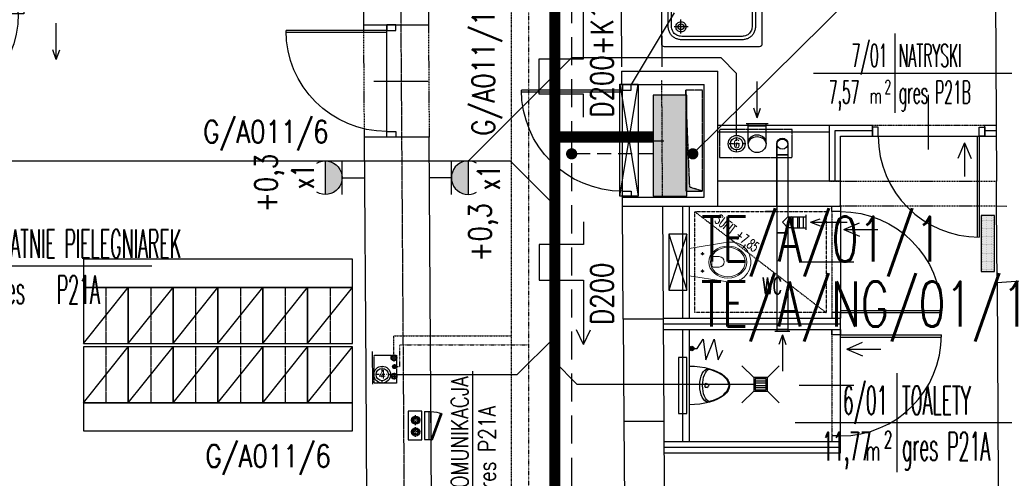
# Model space of a CAD drawing. Header units: inches. Extents: x -145354 to -97635, y 38777 to 78670.
# Tile 12 of 231: x -142732 to -141854, y 42170 to 42579. Entities that reach past the tile are written whole.
import ezdxf
from ezdxf.enums import TextEntityAlignment as Align

# ---------------------------------------------------------------- set-up
doc = ezdxf.new("R2010")
doc.units = ezdxf.units.IN
doc.header["$MEASUREMENT"] = 0
for name, pattern in [('00-inst$0$DASHDOT', [1, 0.5, -0.25, 0, -0.25]), ('CENTER', [2, 1.25, -0.25, 0.25, -0.25]), ('DASHDOT', [1, 0.5, -0.25, 0, -0.25]), ('DASHED', [0.75, 0.5, -0.25]), ('DASHED2', [0.375, 0.25, -0.125]), ('DIVIDE', [31.75, 12.7, -6.35, 0, -6.35, 0, -6.35])]:
    doc.linetypes.add(name, pattern=pattern)
doc.layers.get('0').update_dxf_attribs({"color": 101})
for name, color, linetype in [('Drz---drzwi', 5, 'Continuous'), ('E-OPIS_POM', 6, 'Continuous'), ('E35', 6, 'Continuous'), ('E50', 3, 'Continuous'), ('E50_kor', 3, 'Continuous'), ('E90_kor', 6, 'Continuous'), ('Ins-kan', 54, 'Continuous'), ('Ins-went', 141, 'Continuous'), ('Ins-went-opis', 141, 'Continuous'), ('Ins-wod', 152, 'Continuous'), ('Mco-piony', 10, 'Continuous'), ('Mks-podposadzkowa', 230, 'Continuous'), ('Mw-cr-rury', 160, 'DIVIDE'), ('Mw-wc-rury', 160, 'DASHDOT'), ('Mwk-odnośniki', 8, 'Continuous'), ('Okn---okna', 5, 'Continuous'), ('Os-osie glowne', 8, 'CENTER'), ('piony_K_nr', 240, 'Continuous'), ('Sc-cegla pelna', 32, 'Continuous'), ('Sc-gazobeton', 45, 'Continuous'), ('Sc-gk', 120, 'Continuous'), ('Sc-gk-hatch', 8, 'Continuous'), ('Sc-nad', 5, 'DASHED2'), ('Sc-silikat', 61, 'Continuous'), ('stelaż_wc', 64, 'Continuous'), ('Suf-widok', 8, 'Continuous'), ('W-otwor-strop', 126, 'Continuous'), ('Wyp-grzejniki', 56, 'Continuous'), ('Wyp-meble', 155, 'Continuous'), ('Wyp-sanitar', 131, 'Continuous')]:
    doc.layers.add(name, color=color, linetype=linetype)
doc.styles.add('dwg_opis podstawowy', font='romans.shx', dxfattribs={"width": 0.9})
doc.styles.add('KA wymiar', font='romans.shx', dxfattribs={"width": 0.6})
doc.styles.add('ROMANS', font='romans', dxfattribs={"width": 0.85})
doc.styles.add('TYTUL2', font='ARIAL.TTF')
doc.linetypes.add('BATTING', pattern='A,0.0001,-0.1,[134,ltypeshp.shx,S=0.1,R=0,X=-0.1,Y=0],-0.2,[134,ltypeshp.shx,S=0.1,R=180,X=0.1,Y=0],-0.1', length=0.4001)

# ---------------------------------------------------------------- blocks, each defined once
blk = doc.blocks.new('pow')
for p, q in [((0, 0.523), (0, -0.523)), ((-1.075, 0), (1.78, 0))]:
    blk.add_line(p, q)
at = {"style": 'KA wymiar', "width": 0.6}
for s, height, p in [('2', 0.18, (-0.139, -0.27)), ('m', 0.21, (-0.333, -0.401))]:
    blk.add_text(s, height=height, dxfattribs=at).set_placement(p)
at = {"style": 'KA wymiar'}
for tag, width, p in [('01', 0.7, (-0.131, 0.084)), ('000.00', 0.6, (-0.364, -0.401))]:
    blk.add_attdef(tag, text='', height=0.3, dxfattribs=dict(at, width=width)).set_placement(p, align=Align.RIGHT)
blk.add_attdef('POMIESZCZENIE', (0.071, 0.084), '', height=0.3, dxfattribs=at)
at = {"style": 'KA wymiar', "width": 0.8}
blk.add_attdef('POSADZKA', (0.071, -0.401), '', height=0.3, dxfattribs=at)
blk = doc.blocks.new('G1')
at = {"layer": 'E35'}
blk.add_hatch(color=256, dxfattribs=at).paths.add_polyline_path([(10, 22.85), (-10, 22.85, 1)])
for p, q in [((-10, 22.85), (10, 22.85)), ((10, 12.85), (-10, 12.85))]:
    blk.add_line(p, q, dxfattribs=at)
blk.add_arc((0, 22.85), 10, 150, 30, dxfattribs=at)
at = {"layer": 'E50'}
blk.add_line((0, 12.85), (0, 0), dxfattribs=at)
blk = doc.blocks.new('_kdfjgkfh')
at = {"linetype": 'Continuous'}
for p, q in [((40, 0), (0, 0)), ((0, 0), (0, -50)), ((0, -50), (40, 0)), ((40, -50), (40, 0)), ((0, -50), (40, -50))]:
    blk.add_line(p, q, dxfattribs=at)
at = {"linetype": 'DASHED', "ltscale": 0.2}
blk.add_line((20, 0), (20, -50), dxfattribs=at)
blk = doc.blocks.new('_0630_DRZWI_90')
at = {"ltscale": 7}
for p, q in [((5, 8), (5, 98)), ((6.8, 8), (6.8, 97.98))]:
    blk.add_line(p, q, dxfattribs=at)
at = {"ltscale": 25}
for p, q in [((50, 19.7), (50, -28.9)), ((5, 8), (0, 8)), ((0, 8), (5, 8)), ((0, 0), (0, 8)), ((5, 0), (0, 0)), ((5, 0), (0, 0)), ((95, 8), (5, 8)), ((5, 8), (5, 0)), ((95, 8), (95, 0)), ((100, 8), (95, 8)), ((95, 0), (100, 0)), ((95, 0), (100, 0)), ((100, 0), (100, 8))]:
    blk.add_line(p, q, dxfattribs=at)
at = {"ltscale": 7}
blk.add_arc((5, 8), 90, 0, 90, dxfattribs=at)
blk = doc.blocks.new('_0630_pisuar')
at = {"linetype": 'Continuous'}
for p, q in [((-17.24, 0), (17.24, 0)), ((-1.75, -15.85), (-0.88, -17.02)), ((-0.87, -14.1), (0.87, -14.1)), ((1.75, -15.85), (0.88, -17.02))]:
    blk.add_line(p, q, dxfattribs=at)
for centre, start, end in [((-0.87, -15.2), 90, 216.88227), ((0, -16.36), 216.88227, 323.11773), ((0.87, -15.2), 323.11773, 90)]:
    blk.add_arc(centre, 1.09, start, end, dxfattribs=at)
for centre, major_axis, ratio, start_param, end_param in [((0, 0), (0, -36), 0.478823, 4.712389, 7.853982), ((0, -16.84), (-14.92, 0), 0.492275, 3.141593, 6.283185), ((0, -19.29), (-14.92, 0), 0.492275, 3.348063, 6.076813)]:
    blk.add_ellipse(centre, major_axis=major_axis, ratio=ratio, start_param=start_param, end_param=end_param, dxfattribs=at)
blk.add_spline([(-14.92, -16.84), (-5.95, -32.9), (0.03, -35.33), (5.88, -32.9), (14.92, -16.84)], degree=3, dxfattribs=at)
blk = doc.blocks.new('_ODWODNIENIE_KRATKA')
for p, q in [((-12, 0), (-22.61, 10.61)), ((0, 0), (10.61, 10.61)), ((-11, -2.99), (-1, -2.99)), ((-1, -4.99), (-11, -4.99)), ((-11, -6.99), (-1, -6.99)), ((-22.61, -22.6), (-12, -11.99)), ((-1, -8.99), (-11, -8.99)), ((10.61, -22.6), (0, -11.99))]:
    blk.add_line(p, q)
for points in [[(0, -11.99), (0, 0), (-12, 0), (-12, -11.99)], [(-1, -10.99), (-1, -1), (-11, -1), (-11, -10.99)]]:
    blk.add_lwpolyline(points, close=True)
blk = doc.blocks.new('_gslkflhklgj')
at = {"linetype": '00-inst$0$DASHDOT', "ltscale": 5}
for p, q in [((7.5, 0), (-7.5, 0)), ((0, -7.5), (0, 7.5))]:
    blk.add_line(p, q, dxfattribs=at)
for radius in [7.5, 5.5]:
    blk.add_circle((0, 0), radius)
blk = doc.blocks.new('_KOLO_WC_PODWIESZONE')
at = {"lineweight": 0}
for p, q in [((-12.21, 0), (-17.15, -30.7)), ((-12.21, 0), (12.21, 0)), ((12.21, 0), (17.15, -30.7)), ((-8.01, -11.98), (-9.42, -11.98)), ((-8.01, -11.98), (-8.01, -10.54)), ((-8.01, -11.98), (-6.53, -11.98)), ((-8.01, -11.98), (-8.01, -13.41)), ((7.49, -11.98), (6.08, -11.98)), ((7.49, -11.98), (7.49, -10.54)), ((7.49, -11.98), (8.97, -11.98)), ((7.49, -11.98), (7.49, -13.41)), ((-4.44, -21.51), (-4.44, -26.77)), ((-3.5, -20.21), (4, -20.21)), ((4.94, -21.51), (4.94, -26.77)), ((-17.15, -30.7), (-17.82, -35.14)), ((17.15, -30.7), (17.82, -35.14)), ((-17.82, -35.14), (-17.77, -39.69)), ((-17.77, -39.69), (-17.51, -41.08)), ((-17.51, -41.08), (-17.12, -42.53)), ((-17.12, -42.53), (-16.6, -43.93)), ((17.12, -42.53), (16.6, -43.93)), ((17.51, -41.08), (17.12, -42.53)), ((17.77, -39.69), (17.51, -41.08)), ((17.82, -35.14), (17.77, -39.69)), ((-16.6, -43.93), (-15.97, -45.29)), ((-15.97, -45.29), (-15.22, -46.59)), ((-15.22, -46.59), (-14.37, -47.83)), ((-14.37, -47.83), (-13.41, -48.99)), ((-13.41, -48.99), (-11.77, -50.6)), ((-11.77, -50.6), (-10, -51.94)), ((-10, -51.94), (-8.71, -52.72)), ((10, -51.94), (8.71, -52.72)), ((11.77, -50.6), (10, -51.94)), ((13.41, -48.99), (11.77, -50.6)), ((14.37, -47.83), (13.41, -48.99)), ((15.22, -46.59), (14.37, -47.83)), ((15.97, -45.29), (15.22, -46.59)), ((16.6, -43.93), (15.97, -45.29)), ((-8.71, -52.72), (-6.54, -53.77)), ((-6.54, -53.77), (-5.07, -54.25)), ((-5.07, -54.25), (-3.02, -54.72)), ((-3.02, -54.72), (-1.52, -54.92)), ((-1.52, -54.92), (0, -55)), ((1.52, -54.92), (0, -55)), ((3.02, -54.72), (1.52, -54.92)), ((5.07, -54.25), (3.02, -54.72)), ((6.54, -53.77), (5.07, -54.25)), ((8.71, -52.72), (6.54, -53.77))]:
    blk.add_line(p, q, dxfattribs=at)
for centre, radius, start, end in [((-3.24, -21.39), 1.2, 102.23395, 185.88986), ((3.75, -21.39), 1.2, 354.11014, 77.76605), ((0.25, -26.54), 4.7, 182.80221, 357.19779)]:
    blk.add_arc(centre, radius, start, end, dxfattribs=at)
for major_axis, ratio in [((0, -17), 0.838235), ((0, -15.54), 0.845174)]:
    blk.add_ellipse((0.05, -34.5), major_axis=major_axis, ratio=ratio, dxfattribs=at)
for centre in [(-8.01, -11.98), (7.49, -11.98)]:
    blk.add_ellipse(centre, major_axis=(0.599, 0.599), ratio=1, start_param=5.497787, end_param=11.780972, dxfattribs=at)
blk = doc.blocks.new('brod_90x90')
at = {"layer": 'Wyp-sanitar'}
for points in [[(17.53, -14.96), (17.53, 70.05), (17.32, 71.02), (16.77, 71.8), (15.96, 72.31), (14.99, 72.5), (-69.94, 72.5), (-70.9, 72.31), (-71.71, 71.79), (-72.27, 71.01), (-72.47, 70.05), (-72.47, -14.96), (-72.27, -15.95), (-71.73, -16.75), (-70.93, -17.3), (-69.94, -17.5), (14.99, -17.5), (15.99, -17.3), (16.79, -16.76), (17.33, -15.95)], [(-53.82, 66.5), (-1.14, 66.5), (-0.23, 66.48), (0.65, 66.41), (1.49, 66.29), (2.31, 66.13), (3.09, 65.93), (3.85, 65.68), (4.57, 65.39), (5.26, 65.07), (5.92, 64.7), (6.54, 64.3), (7.13, 63.86), (7.68, 63.39), (8.2, 62.89), (8.68, 62.35), (9.13, 61.78), (9.54, 61.18), (9.92, 60.56), (10.25, 59.9), (10.55, 59.22), (10.81, 58.51), (11.03, 57.78), (11.21, 57.03), (11.36, 56.26), (11.46, 55.46), (11.52, 54.65), (11.53, 53.82), (11.53, 53.82), (11.53, 1.18), (11.52, 0.37), (11.46, -0.42), (11.36, -1.2), (11.21, -1.96), (11.03, -2.7), (10.81, -3.42), (10.55, -4.13), (10.25, -4.8), (9.92, -5.46), (9.54, -6.09), (9.13, -6.69), (8.68, -7.26), (8.2, -7.81), (7.68, -8.32), (7.12, -8.8), (6.53, -9.24), (5.91, -9.65), (5.25, -10.02), (4.57, -10.36), (3.84, -10.65), (3.09, -10.91), (2.31, -11.12), (1.49, -11.28), (0.64, -11.4), (-0.23, -11.47), (-1.14, -11.5), (-1.14, -11.5), (-53.82, -11.5), (-54.7, -11.47), (-55.56, -11.39), (-56.4, -11.26), (-57.21, -11.08), (-57.99, -10.86), (-58.75, -10.58), (-59.48, -10.27), (-60.17, -9.91), (-60.84, -9.51), (-61.48, -9.07), (-62.08, -8.59), (-62.65, -8.07), (-63.18, -7.52), (-63.68, -6.94), (-64.14, -6.33), (-64.56, -5.68), (-64.94, -5.01), (-65.28, -4.31), (-65.58, -3.59), (-65.84, -2.84), (-66.05, -2.08), (-66.22, -1.29), (-66.34, -0.48), (-66.41, 0.34), (-66.44, 1.18), (-66.44, 53.82), (-66.41, 54.66), (-66.34, 55.48), (-66.22, 56.29), (-66.05, 57.08), (-65.84, 57.85), (-65.58, 58.6), (-65.28, 59.32), (-64.94, 60.02), (-64.56, 60.69), (-64.14, 61.34), (-63.68, 61.95), (-63.19, 62.53), (-62.65, 63.08), (-62.09, 63.59), (-61.48, 64.07), (-60.85, 64.51), (-60.18, 64.91), (-59.48, 65.27), (-58.75, 65.59), (-58, 65.86), (-57.21, 66.09), (-56.4, 66.26), (-55.56, 66.39), (-54.7, 66.47), (-53.82, 66.5)], [(-1.17, 63.5), (0.06, 63.45), (1.11, 63.3), (2.1, 63.07), (3.04, 62.76), (3.93, 62.36), (4.77, 61.86), (5.57, 61.24), (6.32, 60.49), (7, 59.56), (7.54, 58.59), (7.95, 57.56), (8.27, 56.45), (8.41, 55.56), (8.5, 54.69), (8.53, 53.79), (8.52, 0.64), (8.44, -0.39), (8.27, -1.32), (8.03, -2.21), (7.73, -3.05), (7.36, -3.85), (6.92, -4.6), (6.39, -5.3), (5.79, -5.95), (5.1, -6.55), (4.32, -7.11), (3.12, -7.7), (1.91, -8.11), (0.61, -8.38), (0.01, -8.44), (-0.57, -8.48), (-1.17, -8.5), (-54.37, -8.49), (-55.42, -8.38), (-56.43, -8.17), (-57.38, -7.88), (-58.27, -7.5), (-59.1, -7.05), (-59.87, -6.5), (-60.59, -5.87), (-61.26, -5.13), (-61.88, -4.31), (-62.46, -3.24), (-62.89, -2.16), (-63.19, -1.04), (-63.39, 0.16), (-63.44, 1.22), (-63.42, 54.33), (-63.28, 55.55), (-63.03, 56.7), (-62.65, 57.82), (-62.12, 58.93), (-61.47, 59.88), (-60.76, 60.71), (-59.95, 61.45), (-59.02, 62.11), (-58.03, 62.62), (-57.03, 63), (-56, 63.27), (-54.9, 63.45), (-53.78, 63.5)], [(0, 4.47), (0.93, 4.38), (1.79, 4.13), (2.55, 3.72), (3.21, 3.18), (3.75, 2.54), (4.16, 1.8), (4.41, 1), (4.5, 0.14), (4.41, -0.83), (4.16, -1.71), (3.75, -2.51), (3.21, -3.19), (2.55, -3.75), (1.79, -4.17), (0.93, -4.43), (0, -4.53), (-0.93, -4.43), (-1.79, -4.17), (-2.55, -3.75), (-3.21, -3.19), (-3.75, -2.51), (-4.16, -1.71), (-4.41, -0.83), (-4.5, 0.14), (-4.41, 1), (-4.16, 1.8), (-3.75, 2.54), (-3.21, 3.18), (-2.55, 3.72), (-1.79, 4.13), (-0.93, 4.38)], [(0, -2.65), (-1.02, -2.44), (-1.85, -1.88), (-2.42, -1.05), (-2.62, -0.03), (-2.42, 1), (-1.85, 1.83), (-1.02, 2.39), (0, 2.6), (1.02, 2.39), (1.85, 1.83), (2.42, 1), (2.62, -0.03), (2.42, -1.05), (1.85, -1.88), (1.02, -2.44)]]:
    blk.add_lwpolyline(points, close=True, dxfattribs=at)
for points in [[(5.92, 0), (-6.53, 0)], [(0, 6.43), (0, -6.07)]]:
    blk.add_lwpolyline(points, dxfattribs=at)
blk = doc.blocks.new('0630_STRZAŁKA')
at = {"ltscale": 0.5}
for points in [[(0, 0), (-3.03, -8.56)], [(0, 0), (0, -32.43)], [(0, 0), (3.03, -8.56)]]:
    blk.add_lwpolyline(points, dxfattribs=at)
blk = doc.blocks.new('_vxkdjhgkljhkgjhk')
for q in [(14.01, 6.02), (30.24, 0)]:
    blk.add_line((0, 0), q)
blk = doc.blocks.new('pco')
at = {"layer": 'Mco-piony', "color": 9, "linetype": 'DASHDOT', "ltscale": 3}
for p, q in [((-2604.8, -19.8), (-2604.8, -8.9)), ((-2599.4, -14.3), (-2610.3, -14.3))]:
    blk.add_line(p, q, dxfattribs=at)
at = {"layer": 'Mco-piony', "color": 9}
blk.add_circle((-2604.8, -14.3), 4.53, dxfattribs=at)
at = {"layer": 'Mco-piony'}
blk.add_circle((-2604.8, -14.3), 3.2, dxfattribs=at)
at = {"layer": 'Mco-piony', "color": 8}
blk.add_circle((-2604.8, -14.3), 2.6, dxfattribs=at)
blk = doc.blocks.new('*U123')
at = {"color": 0, "linetype": 'ByBlock', "lineweight": -2}
blk.add_circle((0, 0), 50, dxfattribs=at)
at = {"color": 4, "linetype": 'Continuous'}
blk.add_ellipse((0, 0), major_axis=(0, 50), ratio=0.75, start_param=3.141593, end_param=6.283185, dxfattribs=at)
blk = doc.blocks.new('rewizja')
at = {"layer": 'Wyp-meble'}
for p, q in [((-25, 6), (-25, 0)), ((-25, 6), (0, 6)), ((-25, 4), (-25, 2)), ((0, 2), (-25, 2)), ((0, 6), (0, 0)), ((0, 0), (-25, 0))]:
    blk.add_line(p, q, dxfattribs=at)
blk.add_lwpolyline([(-23.15, -9.49), (0.34, -0.94), (0, 0), (-23.49, -8.55)], close=True, dxfattribs=at)
blk.add_arc((0, 0), 25, 180, 202.29244, dxfattribs=at)
blk = doc.blocks.new('pion_woda')
at = {"layer": 'Ins-wod'}
for p, q in [((3, 0), (-3, 0)), ((0, 3), (0, -3))]:
    blk.add_line(p, q, dxfattribs=at)
for centre, radius in [((0, 0.02), 2.55), ((0, 0), 2)]:
    blk.add_circle(centre, radius, dxfattribs=at)
blk = doc.blocks.new('pion_mały')
at = {"layer": 'Ins-wod'}
for p, q in [((0, 2.08), (0, -2.12)), ((2.1, -0.02), (-2.1, -0.02))]:
    blk.add_line(p, q, dxfattribs=at)
for centre, radius in [((0, 0), 1.79), ((0, -0.02), 1.4)]:
    blk.add_circle(centre, radius, dxfattribs=at)
blk = doc.blocks.new('G_50')
at = {"layer": 'Wyp-grzejniki'}
h = blk.add_hatch(dxfattribs=at)
h.set_pattern_fill('DOTS', color=256, scale=0.5, angle=180, style=0)
h.set_pattern_definition([(180, (77492.90915, -37873.9399), (-0.396875, -0.79375), [0, -0.79375])])
h.paths.add_polyline_path([(0, 0), (-12, 0), (-12, -50), (0, -50)])
blk.add_lwpolyline([(-12, -50), (0, -50), (0, 0), (-12, 0)], close=True, dxfattribs=at)

msp = doc.modelspace()

# ---------------------------------------------------------------- hatches: boundary and pattern name
at = {"layer": 'E50'}
msp.add_hatch(color=256, dxfattribs=at).paths.add_polyline_path([(-142137.25, 42511.65), (-142167.25, 42511.65), (-142167.25, 42421.65), (-142137.25, 42421.65)])
at = {"layer": 'Ins-kan'}
msp.add_hatch(color=256, dxfattribs=at).paths.add_polyline_path([(-142132.88, 42283.85, 1), (-142132.88, 42287.85, 1)])
at = {"layer": 'W-otwor-strop', "linetype": 'DASHED2', "ltscale": 0.3}
msp.add_hatch(color=256, dxfattribs=at).paths.add_polyline_path([(-142138.12, 42516.12), (-142138.12, 42426.12), (-142123.12, 42426.12), (-142134.58, 42429.65)])

# ---------------------------------------------------------------- linework, layer by layer
at = {"layer": 'E35'}
for p, q in [((-142131.88, 42459.41), (-141610.09, 42975.13)), ((-142196.98, 42421.65), (-142180.54, 42521.65)), ((-142196.98, 42521.65), (-142180.54, 42421.65))]:
    msp.add_line(p, q, dxfattribs=at)
msp.add_lwpolyline([(-142196.98, 42521.65), (-142180.54, 42521.65), (-142180.54, 42421.65), (-142196.98, 42421.65)], close=True, dxfattribs=at)
at = {"layer": 'E50'}
msp.add_lwpolyline([(-142167.25, 42511.65), (-142167.25, 42421.65), (-142137.25, 42421.65), (-142137.25, 42511.65)], close=True, dxfattribs=at)
at = {"layer": 'E50_kor', "linetype": 'DASHED2', "ltscale": 100}
msp.add_line((-142239.96, 43426.02), (-142239.96, 41786.42), dxfattribs=at)
at = {"layer": 'E50_kor', "linetype": 'DASHED2', "ltscale": 50}
msp.add_line((-142167.25, 42459.41), (-142239.96, 42459.41), dxfattribs=at)
at = {"layer": 'E50_kor', "const_width": 10}
for points in [[(-142254.96, 43441.02), (-142254.96, 41801.42), (-142329.91, 41801.42)], [(-142167.25, 42474.41), (-142254.96, 42474.41)]]:
    msp.add_lwpolyline(points, dxfattribs=at)
at = {"layer": 'E50_kor', "const_width": 5}
for points in [[(-142242.46, 42459.41, 1), (-142237.46, 42459.41, 1)], [(-142134.38, 42459.41, 1), (-142129.38, 42459.41, 1)]]:
    msp.add_lwpolyline(points, format="xyb", close=True, dxfattribs=at)
at = {"layer": 'E90_kor', "ltscale": 15}
for p, q in [((-142148.52, 42585.29), (-142186.73, 42521.12)), ((-142229.51, 42289.45), (-142235.75, 42302.62)), ((-142229.51, 42289.45), (-142223.27, 42302.62))]:
    msp.add_line(p, q, dxfattribs=at)
for points in [[(-142229.51, 42492.26), (-142229.51, 42512.58), (-142268.92, 42512.58), (-142268.92, 42544.2), (-142229.51, 42544.2), (-142229.51, 42601.6)], [(-142229.51, 42398.8), (-142229.51, 42378.47), (-142268.92, 42378.47), (-142268.92, 42346.86), (-142229.51, 42346.86), (-142229.51, 42289.45)]]:
    msp.add_lwpolyline(points, dxfattribs=at)
at = {"layer": 'Ins-kan'}
msp.add_lwpolyline([(-142132.88, 42285.85), (-142127.88, 42285.85), (-142122.59, 42294.33), (-142120.31, 42275.85), (-142112.72, 42294.33), (-142109.39, 42275.85), (-142105.12, 42284.36)], dxfattribs=at)
msp.add_circle((-142132.88, 42285.85), 2, dxfattribs=at)
at = {"layer": 'Ins-went'}
for p, q in [((-142084.25, 42486.51, 0), (-142064.75, 42486.51, 0)), ((-142082.5, 42484.51, 0), (-142082.5, 42486.51, 0)), ((-142066.5, 42484.51, 0), (-142082.5, 42484.51, 0)), ((-142082.5, 42484.51), (-142066.5, 42484.51)), ((-142082.5, 42468.51), (-142082.5, 42484.51)), ((-142066.5, 42484.51, 0), (-142066.5, 42486.51, 0)), ((-142066.5, 42468.51), (-142066.5, 42484.51)), ((-142057, 42412.92, 901.53), (-142057, 42468.51, 901.53)), ((-142057, 42468.51, 901.53), (-142057, 42458.51, 901.53)), ((-142047, 42468.51, 901.53), (-142047, 42458.51, 901.53)), ((-142057, 42458.51, 901.53), (-142047, 42458.51, 901.53)), ((-142057, 42458.51, 901.53), (-142057, 42407.91, 901.53)), ((-142047, 42458.51, 901.53), (-142057, 42458.51, 901.53)), ((-142047, 42458.51, 901.53), (-142047, 42407.91, 901.53)), ((-142057, 42407.91, 901.53), (-142067, 42407.91, 901.53)), ((-142067, 42407.91, 901.53), (-142057, 42407.91, 901.53)), ((-142057, 42407.91, 901.53), (-142057, 42388.91, 901.53)), ((-142052, 42398.41, 901.53), (-142047, 42403.41, 901.53)), ((-142047, 42407.91, 901.53), (-142047, 42403.41, 901.53)), ((-142047, 42403.41, 901.53), (-142042.5, 42403.41, 901.53)), ((-142042.5, 42403.41, 901.53), (-142042.5, 42393.41, 901.53)), ((-142042.5, 42393.41, 901.53), (-142042.5, 42403.41, 901.53)), ((-142042.5, 42403.41, 901.53), (-142033, 42403.41, 901.53)), ((-142038.5, 42403.41, 901.53), (-142038.5, 42393.41, 901.53)), ((-142037, 42403.41, 901.53), (-142037, 42393.41, 901.53)), ((-142033, 42393.41, 901.53), (-142033, 42403.41, 901.53)), ((-142033, 42403.41, 901.53), (-142031, 42403.41, 901.53)), ((-142031, 42405.16, 901.53), (-142031, 42391.66, 901.53)), ((-142047, 42393.41, 901.53), (-142052, 42398.41, 901.53)), ((-142042.5, 42393.41, 901.53), (-142047, 42393.41, 901.53)), ((-142047, 42393.41, 901.53), (-142047, 42388.91, 901.53)), ((-142042.5, 42393.41, 901.53), (-142033, 42393.41, 901.53)), ((-142033, 42393.41, 901.53), (-142031, 42393.41, 901.53)), ((-142047, 42388.91, 901.53), (-142057, 42388.91, 901.53)), ((-142057, 42388.91, 901.53), (-142047, 42388.91, 901.53)), ((-142057, 42388.91, 901.53), (-142057, 42302.91, 901.53)), ((-142047, 42388.91, 901.53), (-142047, 42302.91, 901.53)), ((-142045.25, 42300.91, 901.53), (-142058.75, 42300.91, 901.53)), ((-142057, 42302.91, 901.53), (-142047, 42302.91, 901.53)), ((-142057, 42302.91, 901.53), (-142057, 42300.91, 901.53)), ((-142047, 42302.91, 901.53), (-142057, 42302.91, 901.53)), ((-142047, 42302.91, 901.53), (-142047, 42300.91, 901.53))]:
    msp.add_line(p, q, dxfattribs=at)
msp.add_circle((-142074.5, 42468.51), 8, dxfattribs=at)
msp.add_ellipse((-142074.5, 42468.51), major_axis=(-8, 0), ratio=0.75, start_param=3.141593, end_param=6.283185, dxfattribs=at)
at = {"layer": 'Mks-podposadzkowa'}
for p, q in [((-142240.06, 42545.09), (-142332, 42453.15)), ((-142106.68, 42545.09), (-142240.06, 42545.09)), ((-142092.77, 42531.18), (-142106.68, 42545.09)), ((-142092.77, 42475.92), (-142092.77, 42531.18)), ((-143001.12, 42453.15), (-142294.82, 42453.15)), ((-142294.82, 42453.15), (-142255.56, 42413.89)), ((-142255.56, 41476.92), (-142255.56, 42413.89)), ((-142288.46, 42262.57), (-142255.56, 42295.47)), ((-142234.97, 42253.91), (-142255.56, 42274.5)), ((-142403.46, 42262.57), (-142288.46, 42262.57)), ((-142077.39, 42253.91), (-142234.97, 42253.91))]:
    msp.add_line(p, q, dxfattribs=at)
at = {"layer": 'Mw-cr-rury', "ltscale": 0.03}
for p, q in [((-142278.45, 43864.19), (-142278.45, 41543.01)), ((-142393.18, 42269.7), (-142393.18, 42289.07)), ((-142393.18, 42289.07), (-142278.45, 42289.07)), ((-142396.56, 42269.7), (-142393.18, 42269.7))]:
    msp.add_line(p, q, dxfattribs=at)
at = {"layer": 'Mw-cr-rury', "color": 60, "ltscale": 0.7}
msp.add_line((-142278.45, 42282.2), (-142278.14, 42282.2), dxfattribs=at)
at = {"layer": 'Mw-wc-rury'}
for p, q in [((-142294.02, 43850.19), (-142294.02, 41529.63)), ((-142398.51, 42297.12), (-142294.02, 42297.12)), ((-142398.51, 42279.97), (-142398.51, 42297.12))]:
    msp.add_line(p, q, dxfattribs=at)
at = {"layer": 'Mwk-odnośniki', "linetype": 'Continuous'}
msp.add_lwpolyline([(-142373.7, 42229.85), (-142385.68, 42229.85), (-142385.68, 42204.4), (-142373.7, 42204.4)], close=True, dxfattribs=at)
at = {"layer": 'Okn---okna'}
msp.add_line((-141860.5, 42344.45), (-141861, 42412.96), dxfattribs=at)
at = {"layer": 'Os-osie glowne'}
msp.add_line((-142377.42, 40431.76), (-142405.82, 44583.07), dxfattribs=at)
at = {"layer": 'Sc-cegla pelna'}
for p, q in [((-142426.93, 42753.39), (-142425.74, 42574.36)), ((-141862.15, 42643.46), (-141861, 42435.12)), ((-142425.74, 42574.36), (-142367.74, 42574.36)), ((-142367.07, 42474.36), (-142425.07, 42474.36)), ((-142425.07, 42474.36), (-142423.67, 42265.16)), ((-142363.35, 41918.36), (-142367.07, 42474.36)), ((-142000, 42435.12), (-142109.62, 42435.12)), ((-142000, 42412.92), (-142000, 42435.12)), ((-141861, 42435.12), (-141861, 42435.16)), ((-141861, 42412.96), (-141861, 42435.16)), ((-142193.98, 42311.92), (-142194.65, 42412.92)), ((-142158.88, 42412.92), (-142158.32, 42312.01)), ((-142109.62, 42412.92), (-142000, 42412.92)), ((-141861, 42412.96), (-141851.59, 42412.92)), ((-142423.67, 42265.16), (-142421.36, 41918.36)), ((-142193.37, 42220.92), (-142191.4, 41925.11))]:
    msp.add_line(p, q, dxfattribs=at)
for points in [[(-142370.93, 43052.39), (-142367.74, 42574.36)], [(-141774.98, 42348.01), (-141810.19, 42348.03), (-141810.41, 42348.01), (-141860.5, 42344.45), (-141859.18, 42106.13)], [(-142158.32, 42311.92), (-142193.98, 42311.92)], [(-142157.83, 42220.92), (-142193.37, 42220.92)], [(-142157.83, 42221.01), (-142156.82, 42038.91), (-141968.83, 42038.97)]]:
    msp.add_lwpolyline(points, dxfattribs=at)
at = {"layer": 'Sc-gazobeton'}
for p, q in [((-142195.85, 42592.13), (-142195.48, 42537.12)), ((-142417.79, 42283.11), (-142417.6, 42254.11))]:
    msp.add_line(p, q, dxfattribs=at)
for points in [[(-142159.87, 42592.21), (-142159.56, 42537.12)], [(-142158.32, 42312.01), (-142157.83, 42221.01)], [(-142193.98, 42311.92), (-142193.37, 42220.92)]]:
    msp.add_lwpolyline(points, dxfattribs=at)
at = {"layer": 'Sc-gk'}
for p, q in [((-142109.62, 42485.12), (-141971.5, 42485.12)), ((-142109.62, 42479.12), (-142010, 42479.12)), ((-142109.62, 42479.12), (-142095.08, 42479.12)), ((-142010, 42435.12), (-142010, 42485.12)), ((-141971.5, 42475.12), (-141971.5, 42485.12)), ((-141871.5, 42485.12), (-141861.27, 42485.12)), ((-141871.5, 42475.12), (-141871.5, 42485.12)), ((-142000, 42475.12), (-141971.5, 42475.12)), ((-142000, 42435.12), (-142000, 42475.12)), ((-141871.5, 42475.12), (-141861.22, 42475.12)), ((-142141.12, 42412.92), (-142141.12, 42312.92)), ((-142135.12, 42412.92), (-142135.12, 42312.92)), ((-142158.27, 42312.92), (-142000, 42312.92)), ((-142000, 42302.92), (-142000, 42312.92)), ((-142158.22, 42302.92), (-142000, 42302.92)), ((-142141.12, 42302.92), (-142141.12, 42202.92)), ((-142135.12, 42302.92), (-142135.12, 42202.92)), ((-142157.73, 42202.92), (-142000, 42202.92)), ((-142000, 42192.92), (-142000, 42202.92)), ((-142157.67, 42192.92), (-142000, 42192.92))]:
    msp.add_line(p, q, dxfattribs=at)
at = {"layer": 'Sc-gk-hatch', "linetype": 'BATTING', "ltscale": 0.22}
for p, q in [((-142005, 42480.12), (-141971.5, 42480.12)), ((-142005, 42435.12), (-142005, 42480.12)), ((-141871.5, 42480.12), (-141861.22, 42480.12)), ((-142158.22, 42307.92), (-142000, 42307.92)), ((-142157.73, 42197.92), (-142000, 42197.92))]:
    msp.add_line(p, q, dxfattribs=at)
at = {"layer": 'Sc-nad', "ltscale": 4}
for p, q in [((-142425.74, 42574.36), (-142425.07, 42474.36)), ((-142010, 42435.12), (-141861, 42435.16)), ((-142010, 42412.92), (-141861, 42412.96))]:
    msp.add_line(p, q, dxfattribs=at)
at = {"layer": 'Sc-nad'}
for p, q in [((-142158.89, 42420.92), (-142159.5, 42525.12)), ((-141971.5, 42485.12), (-141871.5, 42485.12)), ((-142008, 42407.92), (-142008, 42312.92)), ((-142008, 42302.92), (-142008, 42202.92))]:
    msp.add_line(p, q, dxfattribs=at)
at = {"layer": 'Sc-nad', "ltscale": 4}
msp.add_lwpolyline([(-142367.74, 42574.36), (-142367.07, 42474.36)], dxfattribs=at)
at = {"layer": 'Sc-silikat'}
for p, q in [((-142195.48, 42533.12), (-142109.62, 42533.12)), ((-142195.48, 42533.12), (-142195.48, 42521.12)), ((-142109.62, 42412.92), (-142109.62, 42533.12)), ((-142195.48, 42521.12), (-142121.62, 42521.12)), ((-142121.62, 42420.92), (-142121.62, 42521.12)), ((-142194.65, 42420.92), (-142121.62, 42420.92)), ((-142194.65, 42412.92), (-142194.65, 42420.92)), ((-142194.65, 42412.92), (-142109.62, 42412.92))]:
    msp.add_line(p, q, dxfattribs=at)
at = {"layer": 'stelaż_wc', "ltscale": 5}
for p, q in [((-142137.12, 42387.92), (-142153.12, 42337.92)), ((-142153.12, 42387.92), (-142137.12, 42337.92))]:
    msp.add_line(p, q, dxfattribs=at)
for points in [[(-142137.12, 42337.92), (-142137.12, 42387.92), (-142153.12, 42387.92), (-142153.12, 42337.92)], [(-142137.12, 42227.92), (-142137.12, 42277.92), (-142144.62, 42277.92), (-142144.62, 42227.92)]]:
    msp.add_lwpolyline(points, close=True, dxfattribs=at)
at = {"layer": 'Suf-widok', "linetype": 'DIVIDE', "ltscale": 0.02}
msp.add_line((-142130.12, 42407.92), (-142013, 42317.92), dxfattribs=at)
msp.add_lwpolyline([(-142130.12, 42407.92), (-142013, 42407.92), (-142013, 42317.92), (-142130.12, 42317.92)], close=True, dxfattribs=at)
at = {"layer": 'W-otwor-strop', "linetype": 'DASHED2', "ltscale": 0.3}
for points in [[(-142123.12, 42426.12), (-142123.12, 42516.12), (-142138.12, 42516.12), (-142138.12, 42426.12)], [(-142043.12, 42456.12), (-142043.12, 42481.12), (-142108.12, 42481.12), (-142108.12, 42456.12)], [(-142416.13, 42279.99), (-142396.13, 42279.99), (-142396.13, 42254.99), (-142416.13, 42254.99)]]:
    msp.add_lwpolyline(points, close=True, dxfattribs=at)
msp.add_lwpolyline([(-142123.12, 42426.12), (-142134.58, 42429.65), (-142138.12, 42516.12)], dxfattribs=at)
at = {"layer": 'Wyp-meble'}
for points in [[(-142675.49, 42365.38), (-142675.49, 42340.38), (-142435.49, 42340.38), (-142435.49, 42365.38)], [(-142675.49, 42237.38), (-142675.49, 42212.38), (-142435.49, 42212.38), (-142435.49, 42237.38)]]:
    msp.add_lwpolyline(points, close=True, dxfattribs=at)

# ---------------------------------------------------------------- block references
msp.add_blockref('G_50', (-141862.61, 42404.46))
at = {"rotation": 90}
for name, p in [('pion_woda', (-142398.51, 42277.42)), ('pion_mały', (-142397.98, 42269.7)), ('pion_woda', (-142398.35, 42261.24))]:
    msp.add_blockref(name, p, dxfattribs=at)
at = {"xscale": -1, "rotation": 90}
msp.add_blockref('rewizja', (-142365.2, 42204.6), dxfattribs=at)
at = {"layer": 'Drz---drzwi', "xscale": -1}
for p, rotation in [((-142828.69, 42592.36), 180), ((-142396.74, 42574.36), 90), ((-142186.73, 42521.12), 90), ((-142008, 42312.92), 270)]:
    msp.add_blockref('_0630_DRZWI_90', p, dxfattribs=dict(at, rotation=rotation))
at = {"layer": 'Drz---drzwi'}
for p, rotation in [((-141871.5, 42483.12), 180), ((-142008, 42302.92), 270)]:
    msp.add_blockref('_0630_DRZWI_90', p, dxfattribs=dict(at, rotation=rotation))
at = {"layer": 'E-OPIS_POM'}
ref = msp.add_blockref('pow', (-141951.64, 42531.29), dxfattribs=dict(at, xscale=67.5, yscale=67.5, zscale=67.5))
ref.add_attrib('000.00', '7,57', dxfattribs={"layer": '0', "height": 20.25, "style": 'KA wymiar', "width": 0.448374}).set_placement((-141983.25, 42504.22), align=Align.RIGHT)
ref.add_attrib('01', '7/01', dxfattribs={"layer": '0', "height": 20.25, "style": 'KA wymiar', "width": 0.448374}).set_placement((-141958.25, 42536.99), align=Align.RIGHT)
ref.add_attrib('POMIESZCZENIE', 'NATRYSKI', (-141948.06, 42536.99), dxfattribs={"layer": '0', "height": 20.25, "style": 'KA wymiar', "width": 0.448374})
ref.add_attrib('POSADZKA', 'gres P21B', (-141948.06, 42504.22), dxfattribs={"layer": '0', "height": 20.25, "style": 'KA wymiar', "width": 0.448374})
ref = msp.add_blockref('pow', (-142764.66, 42359.55), dxfattribs=dict(at, xscale=84.375, yscale=84.375, zscale=84.375))
ref.add_attrib('000.00', '26,60', dxfattribs={"layer": '0', "height": 25.313, "style": 'KA wymiar', "width": 0.448374}).set_placement((-142798.86, 42325.71), align=Align.RIGHT)
ref.add_attrib('01', '5/01', dxfattribs={"layer": '0', "height": 25.313, "style": 'KA wymiar', "width": 0.448374}).set_placement((-142772.93, 42366.67), align=Align.RIGHT)
ref.add_attrib('POMIESZCZENIE', 'SZATNIE PIELEGNIAREK', (-142760.19, 42366.67), dxfattribs={"layer": '0', "height": 25.3125, "style": 'KA wymiar', "width": 0.448374})
ref.add_attrib('POSADZKA', 'gres   P21A', (-142760.19, 42325.71), dxfattribs={"layer": '0', "height": 25.3125, "style": 'KA wymiar', "width": 0.448374})
ref = msp.add_blockref('pow', (-142328.02, 42145.51), dxfattribs=dict(at, xscale=67.5, yscale=67.5, zscale=67.5, rotation=90))
ref.add_attrib('000.00', '27,77', dxfattribs={"layer": '0', "height": 15.133, "rotation": 90, "style": 'KA wymiar', "width": 0.8029}).set_placement((-142307.79, 42120.97), align=Align.RIGHT)
ref.add_attrib('01', '13a/01', dxfattribs={"layer": '0', "height": 15.133, "rotation": 90, "style": 'KA wymiar', "width": 0.8029}).set_placement((-142332.28, 42136.66), align=Align.RIGHT)
ref.add_attrib('POMIESZCZENIE', 'KOMUNIKACJA', (-142332.28, 42150.3), dxfattribs={"layer": '0', "height": 15.1326, "rotation": 90, "style": 'KA wymiar', "width": 0.8029})
ref.add_attrib('POSADZKA', 'gres P21A', (-142307.79, 42150.3), dxfattribs={"layer": '0', "height": 15.133, "rotation": 90, "style": 'KA wymiar', "width": 0.8029})
ref = msp.add_blockref('pow', (-141949.84, 42219.78), dxfattribs=dict(at, xscale=84.375, yscale=84.375, zscale=84.375))
ref.add_attrib('000.00', '11,77', dxfattribs={"layer": '0', "height": 25.313, "style": 'KA wymiar', "width": 0.448374}).set_placement((-141972.76, 42185.95), align=Align.RIGHT)
ref.add_attrib('01', '6/01', dxfattribs={"layer": '0', "height": 25.313, "style": 'KA wymiar', "width": 0.448374}).set_placement((-141958.1, 42226.91), align=Align.RIGHT)
ref.add_attrib('POMIESZCZENIE', 'TOALETY', (-141945.36, 42226.91), dxfattribs={"layer": '0', "height": 25.313, "style": 'KA wymiar', "width": 0.448374})
ref.add_attrib('POSADZKA', 'gres P21A', (-141945.36, 42185.95), dxfattribs={"layer": '0', "height": 25.313, "style": 'KA wymiar', "width": 0.448374})
at = {"layer": 'E35', "yscale": 1.5, "zscale": 1.5}
for p, xscale, rotation in [((-142425.47, 42438.13), -1.5, 90), ((-142366.55, 42438.15), 1.5, 270)]:
    msp.add_blockref('G1', p, dxfattribs=dict(at, xscale=xscale, rotation=rotation))
at = {"layer": 'Ins-kan'}
for name, p in [('_gslkflhklgj', (-142092.77, 42468.42)), ('_gslkflhklgj', (-142092.77, 42468.42)), ('_gslkflhklgj', (-142408.96, 42262.57)), ('_ODWODNIENIE_KRATKA', (-142065.39, 42259.9))]:
    msp.add_blockref(name, p, dxfattribs=at)
at = {"layer": 'Ins-went', "xscale": 0.09999999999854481, "yscale": 0.09999999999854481, "zscale": 0.1000000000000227, "rotation": 90}
msp.add_blockref('*U123', (-142052, 42468.51, 901.53), dxfattribs=at)
at = {"layer": 'Ins-went', "linetype": 'DASHED', "ltscale": 0.6, "xscale": -1}
for p, rotation in [((-141889.57, 42469.38), 90), ((-141997.13, 42392.01), 180), ((-141994.5, 42285.39), 180)]:
    msp.add_blockref('_vxkdjhgkljhkgjhk', p, dxfattribs=dict(at, rotation=rotation))
at = {"layer": 'Ins-went', "linetype": 'DASHED', "ltscale": 0.6, "rotation": 270}
msp.add_blockref('_vxkdjhgkljhkgjhk', (-141889.57, 42469.38), dxfattribs=at)
at = {"layer": 'Ins-went', "linetype": 'DASHED', "ltscale": 0.6}
for p in [(-141997.13, 42392.01), (-141994.5, 42285.39)]:
    msp.add_blockref('_vxkdjhgkljhkgjhk', p, dxfattribs=at)
at = {"layer": 'Ins-went-opis'}
for p, rotation in [((-142699.72, 42543.56), 180), ((-142074.5, 42491.51, 0), 180), ((-142026.74, 42398.41, 901.53), 90)]:
    msp.add_blockref('0630_STRZAŁKA', p, dxfattribs=dict(at, rotation=rotation))
msp.add_blockref('0630_STRZAŁKA', (-142052, 42298.07, 901.53), dxfattribs=at)
at = {"layer": 'Mco-piony', "xscale": 0.799999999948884, "yscale": 0.8000000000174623, "zscale": 0.8, "rotation": 0.001351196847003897}
for p in [(-140295.34, 42233.47, 0), (-140295.34, 42222.94, 0)]:
    msp.add_blockref('pco', p, dxfattribs=at)
at = {"layer": 'Wyp-meble'}
for p in [(-142675.49, 42340.38), (-142635.49, 42340.38), (-142595.49, 42340.38), (-142555.49, 42340.38), (-142515.49, 42340.38), (-142475.49, 42340.38), (-142675.49, 42287.38), (-142635.49, 42287.38), (-142595.49, 42287.38), (-142555.49, 42287.38), (-142515.49, 42287.38), (-142475.49, 42287.38)]:
    msp.add_blockref('_kdfjgkfh', p, dxfattribs=at)
at = {"layer": 'Wyp-sanitar'}
for name, p, rotation in [('brod_90x90', (-142142.42, 42572.65), 270), ('_KOLO_WC_PODWIESZONE', (-142135.12, 42362.92), 90)]:
    msp.add_blockref(name, p, dxfattribs=dict(at, rotation=rotation))
at = {"layer": 'Wyp-sanitar', "xscale": -1, "rotation": 90}
msp.add_blockref('_0630_pisuar', (-142135.12, 42252.92), dxfattribs=at)

# ---------------------------------------------------------------- texts
at = {"layer": 'E-OPIS_POM', "style": 'dwg_opis podstawowy', "width": 0.6}
msp.add_text('WC ', height=15, dxfattribs=at).set_placement((-142058, 42341.67), align=Align.MIDDLE_CENTER)
at = {"layer": 'E35', "style": 'ROMANS', "width": 0.8}
for s, p in [('D200+K100/E90', (-142202.97, 42491.72)), ('D200', (-142202.97, 42306.88))]:
    msp.add_text(s, height=20, rotation=90, dxfattribs=at).set_placement(p)
at = {"layer": 'E35', "style": 'ROMANS'}
for s, width, p in [('G/A011/1', 0.8, (-142317.22, 42531.53)), ('+0,3', 0.8, (-142509.63, 42433.48)), ('x1', 0.7, (-142479.82, 42439.06)), ('x1', 0.7, (-142313.99, 42438.17)), ('+0,3', 0.8, (-142318.79, 42389.39))]:
    msp.add_text(s, height=20, rotation=90, dxfattribs=dict(at, width=width)).set_placement(p, align=Align.MIDDLE)
at = {"layer": 'E35', "style": 'ROMANS', "width": 0.8}
for p in [(-142512.66, 42477.73), (-142510.7, 42188.52)]:
    msp.add_text('G/A011/6', height=20, dxfattribs=at).set_placement(p, align=Align.MIDDLE)
at = {"layer": 'E50', "style": 'ROMANS', "width": 0.7}
for s, p in [('TE/A/01/1', (-142124.5, 42363.46)), ('TE/A/NG/01/1', (-142124.86, 42305.47))]:
    msp.add_text(s, height=40, dxfattribs=at).set_placement(p)
at = {"layer": 'piony_K_nr', "style": 'TYTUL2'}
for s, p in [('6', (-142095.87, 42464.38, -76.7)), ('4', (-142412.05, 42258.91, -76.7))]:
    msp.add_text(s, height=8, dxfattribs=at).set_placement(p)
at = {"layer": 'Suf-widok', "style": 'KA wymiar', "width": 0.6}
msp.add_text('SUFIT +7,85', height=9, rotation=322.41191, dxfattribs=at).set_placement((-142113.2, 42399.01))

doc.saveas('drawing.dxf')
